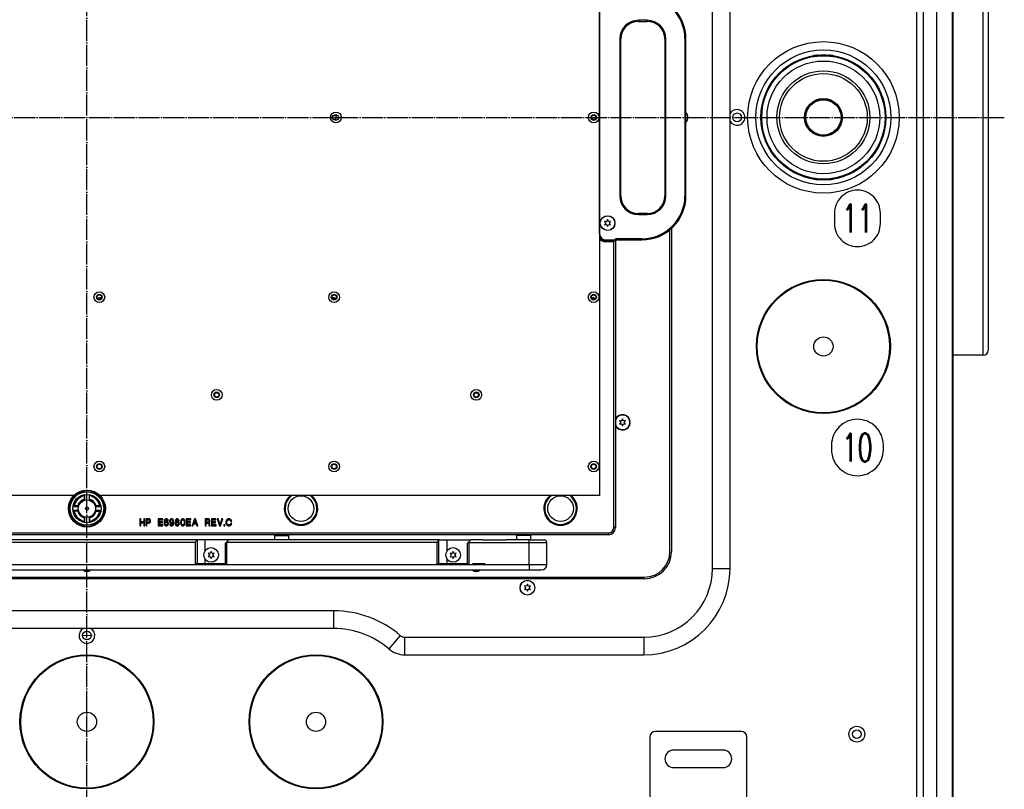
# Model space of a CAD drawing. Extents: x -1763 to 4575, y -3429 to 1051.
# Tile 167 of 174: x 2562 to 3121, y -521 to -85. Entities that reach past the tile are written whole.
import ezdxf

# ---------------------------------------------------------------- set-up
doc = ezdxf.new("R2010")
doc.units = 0
doc.linetypes.add('DOT_CENTER', pattern=[14, 12, -1, 0, -1])
doc.layers.get('0').update_dxf_attribs({"linetype": 'CONTINUOUS'})
doc.layers.add('1', color=7, linetype='CONTINUOUS')
doc.layers.add('VOLL3', color=7, linetype='CONTINUOUS')
doc.styles.add('CONVERTER_1', font='txt.shx', dxfattribs={"width": 0.63})

# ---------------------------------------------------------------- blocks, each defined once
blk = doc.blocks.new('TEXT__834', base_point=(2132.32, 280))
at = {"layer": '1', "color": 1}
for points in [[(3037.32, -213.32), (3037.32, -213.32, 0.414214), (3050.36, -200.28), (3050.36, -194.36, 0.414214), (3037.32, -181.32), (3037.32, -181.32, 0.414214), (3024.28, -194.36), (3024.28, -200.28, 0.414214)], [(3037.32, -343.32), (3037.32, -343.32, 0.414214), (3052.04, -328.6), (3052.04, -326.04, 0.414214), (3037.32, -311.32), (3037.32, -311.32, 0.414214), (3022.6, -326.04), (3022.6, -328.6, 0.414214)]]:
    blk.add_lwpolyline(points, format="xyb", close=True, dxfattribs=at)
at = {"layer": '1', "color": 1, "char_height": 16, "attachment_point": 5, "style": 'CONVERTER_1'}
for s, insert in [('11', (3037.32, -197.32)), ('10', (3037.32, -327.32))]:
    blk.add_mtext(s, dxfattribs=dict(at, insert=insert))
blk = doc.blocks.new('TH_B__835', base_point=(2983.11, 1752.2))
at = {"color": 7, "linetype": 'CONTINUOUS'}
for p, q in [((3070.88, 266.61), (3070.88, -546.61)), ((3074.74, -546.66), (3074.74, 266.66)), ((3082.15, 266.65), (3082.15, -546.65)), ((3091.15, 266.65), (3091.15, -546.65)), ((3091.45, 251.95), (3091.45, -531.95)), ((2955, -396), (2955, 116)), ((2965, -396), (2965, 116)), ((2890.83, 74.63), (2890.83, -354.63)), ((2891, -206), (2891, -74)), ((2918, -84.9), (2913, -84.9)), ((2913, -84.9), (2913, -85.5)), ((2913, -85.5), (2918, -85.5)), ((2918, -85.5), (2918, -84.9)), ((2903, -95.5), (2902.4, -95.5)), ((2902.4, -95.5), (2902.4, -184.5)), ((2903, -184.5), (2903, -95.5)), ((2928, -95.5), (2928, -184.5)), ((2928.6, -95.5), (2928, -95.5)), ((2928.6, -184.5), (2928.6, -95.5)), ((2939.4, -95.5), (2939.4, -184.5)), ((2939.4, -95.5), (2940, -95.5)), ((2940, -184.5), (2940, -95.5)), ((3012, -105.08), (3012, -105.21)), ((3012, -105.21), (3012, -105.21)), ((3015, -105.13), (3015, -104.69)), ((3021, -104.69), (3021, -105.13)), ((3024, -105.21), (3024, -105.08)), ((2983.21, -134), (2983.08, -134)), ((2983.21, -134), (2983.21, -134)), ((3052.92, -134), (3052.79, -134)), ((3052.79, -134), (3052.79, -134)), ((2982.69, -137), (2982.79, -137)), ((2982.79, -137), (2983.13, -137)), ((3052.87, -137), (3053.31, -137)), ((2983.13, -143), (2982.69, -143)), ((3053.31, -143), (3052.87, -143)), ((2983.08, -146), (2983.21, -146)), ((3052.79, -146), (3052.92, -146)), ((3012, -174.79), (3012, -174.79)), ((3012, -174.79), (3012, -174.92)), ((3015, -175.31), (3015, -174.87)), ((3021, -174.87), (3021, -175.31)), ((3024, -174.92), (3024, -174.79)), ((2902.4, -184.5), (2903, -184.5)), ((2928.6, -184.5), (2928, -184.5)), ((2939.4, -184.5), (2940, -184.5)), ((2918, -194.5), (2913, -194.5)), ((2913, -195.1), (2913, -194.5)), ((2913, -195.1), (2918, -195.1)), ((2918, -194.5), (2918, -195.1)), ((2893.77, -199), (2894.5, -200)), ((2895, -199.13), (2893.77, -199)), ((2894.5, -200), (2893.77, -201)), ((2893.77, -201), (2895, -200.87)), ((2895.5, -198), (2895, -199.13)), ((2895, -200.87), (2895.5, -202)), ((2896, -199.13), (2895.5, -198)), ((2895.5, -202), (2896, -200.87)), ((2897.23, -199), (2896, -199.13)), ((2896, -200.87), (2897.23, -201)), ((2896.5, -200), (2897.23, -199)), ((2897.23, -201), (2896.5, -200)), ((2930.9, -386.4), (2930.9, -203.79)), ((2931.8, -203.01), (2931.8, -386.4)), ((2894.5, -209.5), (2915, -209.5)), ((2900, -210), (2894.5, -210)), ((2894.5, -210), (2894.5, -210.5)), ((2894.5, -210.5), (2899, -210.5)), ((2899.5, -210), (2899, -210.5)), ((2899, -218.7), (2899, -210.5)), ((2915, -208.9), (2900, -208.9)), ((2900, -209.5), (2900, -208.9)), ((2900, -209.5), (2900, -210)), ((2900, -210), (2900, -372.8)), ((2915, -208.9), (2915, -209.5)), ((2899, -372.8), (2899, -218.7)), ((2608.13, -242.28), (2608.25, -242.28)), ((2608.13, -242.48), (2608.18, -242.48)), ((2739.07, -242.28), (2739.19, -242.28)), ((2739.14, -242.48), (2739.19, -242.48)), ((2886.39, -242.28), (2886.51, -242.28)), ((2886.46, -242.48), (2886.51, -242.48)), ((2902.27, -312.05), (2903, -313.05)), ((2903.5, -312.18), (2902.27, -312.05)), ((2904, -311.05), (2903.5, -312.18)), ((2904.5, -312.18), (2904, -311.05)), ((2905.73, -312.05), (2904.5, -312.18)), ((2905, -313.05), (2905.73, -312.05)), ((2903, -313.05), (2902.27, -314.05)), ((2902.27, -314.05), (2903.5, -313.92)), ((2903.5, -313.92), (2904, -315.05)), ((2904, -315.05), (2904.5, -313.92)), ((2904.5, -313.92), (2905.73, -314.05)), ((2905.73, -314.05), (2905, -313.05)), ((2592.92, -354.63), (2309.17, -354.63)), ((2598.5, -354.74), (2598.5, -354.09)), ((2598.5, -354.74), (2598.5, -356.71)), ((2598.5, -356.71), (2598.5, -357.18)), ((2598.5, -357.2), (2598.5, -357.18)), ((2598.8, -356.73), (2598.8, -354.04)), ((2601.2, -354.04), (2601.2, -356.73)), ((2601.5, -357.2), (2601.5, -354.09)), ((2890.83, -354.63), (2607.08, -354.63)), ((2592.07, -360.77), (2594.75, -360.77)), ((2594.75, -363.17), (2592.07, -363.17)), ((2595.23, -360.47), (2592.12, -360.47)), ((2607.88, -360.47), (2604.77, -360.47)), ((2605.25, -360.77), (2607.93, -360.77)), ((2607.93, -363.17), (2605.25, -363.17)), ((2595.23, -363.47), (2592.12, -363.47)), ((2598.5, -366.74), (2598.5, -369.85)), ((2598.8, -369.91), (2598.8, -367.22)), ((2601.2, -367.22), (2601.2, -369.91)), ((2601.5, -366.74), (2601.5, -369.85)), ((2604.77, -363.47), (2607.88, -363.47)), ((2630, -367.8), (2630, -371.8)), ((2630.5, -367.8), (2630, -367.8)), ((2630.5, -369.5), (2630.5, -367.8)), ((2632.83, -367.8), (2632.34, -367.8)), ((2632.34, -367.8), (2632.34, -369.5)), ((2632.83, -371.8), (2632.83, -367.8)), ((2633.55, -367.8), (2633.55, -371.8)), ((2635.13, -367.8), (2633.55, -367.8)), ((2634.05, -368.3), (2634.99, -368.3)), ((2634.05, -369.7), (2634.05, -368.3)), ((2634.99, -368.3), (2635.26, -368.35)), ((2635.49, -367.85), (2635.13, -367.8)), ((2635.26, -368.35), (2635.49, -368.45)), ((2635.76, -368), (2635.49, -367.85)), ((2635.49, -368.45), (2635.62, -368.6)), ((2635.62, -368.6), (2635.71, -368.85)), ((2635.94, -368.2), (2635.76, -368)), ((2636.12, -368.5), (2635.94, -368.2)), ((2636.16, -368.85), (2636.12, -368.5)), ((2640.48, -367.8), (2640.48, -371.8)), ((2643.05, -367.8), (2640.48, -367.8)), ((2640.98, -368.3), (2643.05, -368.3)), ((2640.98, -369.5), (2640.98, -368.3)), ((2643.05, -368.3), (2643.05, -367.8)), ((2643.99, -368.6), (2643.9, -368.85)), ((2644.08, -368.4), (2643.99, -368.6)), ((2644.22, -368.2), (2644.08, -368.4)), ((2644.35, -368.05), (2644.22, -368.2)), ((2644.49, -367.95), (2644.35, -368.05)), ((2644.35, -368.95), (2644.44, -368.7)), ((2644.44, -368.7), (2644.53, -368.55)), ((2644.71, -367.85), (2644.49, -367.95)), ((2644.53, -368.55), (2644.71, -368.4)), ((2644.89, -367.8), (2644.71, -367.85)), ((2644.71, -368.4), (2644.89, -368.3)), ((2645.21, -367.8), (2644.89, -367.8)), ((2644.89, -368.3), (2645.21, -368.3)), ((2645.39, -367.85), (2645.21, -367.8)), ((2645.21, -368.3), (2645.39, -368.4)), ((2645.61, -367.95), (2645.39, -367.85)), ((2645.39, -368.4), (2645.57, -368.55)), ((2645.57, -368.55), (2645.66, -368.7)), ((2645.75, -368.05), (2645.61, -367.95)), ((2645.66, -368.7), (2645.7, -368.95)), ((2645.88, -368.2), (2645.75, -368.05)), ((2646.02, -368.4), (2645.88, -368.2)), ((2646.11, -368.6), (2646.02, -368.4)), ((2646.15, -368.85), (2646.11, -368.6)), ((2647.01, -368.6), (2646.92, -368.9)), ((2647.1, -368.4), (2647.01, -368.6)), ((2647.23, -368.2), (2647.1, -368.4)), ((2647.37, -368.05), (2647.23, -368.2)), ((2647.5, -367.95), (2647.37, -368.05)), ((2647.37, -368.95), (2647.46, -368.7)), ((2647.46, -368.7), (2647.55, -368.55)), ((2647.73, -367.85), (2647.5, -367.95)), ((2647.55, -368.55), (2647.73, -368.4)), ((2647.95, -367.8), (2647.73, -367.85)), ((2647.73, -368.4), (2647.95, -368.3)), ((2648.18, -367.8), (2647.95, -367.8)), ((2647.95, -368.3), (2648.18, -368.3)), ((2648.4, -367.85), (2648.18, -367.8)), ((2648.18, -368.3), (2648.4, -368.4)), ((2648.63, -367.95), (2648.4, -367.85)), ((2648.4, -368.4), (2648.58, -368.55)), ((2648.58, -368.55), (2648.67, -368.7)), ((2648.76, -368.05), (2648.63, -367.95)), ((2648.67, -368.7), (2648.76, -368.95)), ((2648.9, -368.2), (2648.76, -368.05)), ((2649.03, -368.4), (2648.9, -368.2)), ((2649.12, -368.6), (2649.03, -368.4)), ((2649.21, -368.85), (2649.12, -368.6)), ((2650.25, -368.5), (2650.2, -368.75)), ((2650.2, -368.75), (2650.2, -368.95)), ((2650.43, -368.2), (2650.25, -368.5)), ((2650.61, -368), (2650.43, -368.2)), ((2650.88, -367.85), (2650.61, -368)), ((2650.7, -368.75), (2650.74, -368.6)), ((2650.7, -368.95), (2650.7, -368.75)), ((2650.74, -368.6), (2650.83, -368.45)), ((2650.83, -368.45), (2650.97, -368.35)), ((2651.1, -367.8), (2650.88, -367.85)), ((2650.97, -368.35), (2651.15, -368.3)), ((2651.37, -367.8), (2651.1, -367.8)), ((2651.15, -368.3), (2651.33, -368.3)), ((2651.33, -368.3), (2651.51, -368.35)), ((2651.6, -367.85), (2651.37, -367.8)), ((2651.51, -368.35), (2651.64, -368.45)), ((2651.87, -368), (2651.6, -367.85)), ((2651.64, -368.45), (2651.73, -368.6)), ((2651.73, -368.6), (2651.78, -368.75)), ((2651.78, -368.75), (2651.78, -368.95)), ((2652.05, -368.2), (2651.87, -368)), ((2652.23, -368.5), (2652.05, -368.2)), ((2652.27, -368.75), (2652.23, -368.5)), ((2652.27, -368.95), (2652.27, -368.75)), ((2653.35, -368.6), (2653.26, -368.85)), ((2653.44, -368.4), (2653.35, -368.6)), ((2653.58, -368.2), (2653.44, -368.4)), ((2653.71, -368.05), (2653.58, -368.2)), ((2653.85, -367.95), (2653.71, -368.05)), ((2653.71, -368.95), (2653.8, -368.7)), ((2653.8, -368.7), (2653.89, -368.55)), ((2654.07, -367.85), (2653.85, -367.95)), ((2653.89, -368.55), (2654.07, -368.4)), ((2654.25, -367.8), (2654.07, -367.85)), ((2654.07, -368.4), (2654.25, -368.3)), ((2654.57, -367.8), (2654.25, -367.8)), ((2654.25, -368.3), (2654.57, -368.3)), ((2654.75, -367.85), (2654.57, -367.8)), ((2654.57, -368.3), (2654.75, -368.4)), ((2654.97, -367.95), (2654.75, -367.85)), ((2654.75, -368.4), (2654.93, -368.55)), ((2654.93, -368.55), (2655.02, -368.7)), ((2655.11, -368.05), (2654.97, -367.95)), ((2655.02, -368.7), (2655.11, -368.95)), ((2655.24, -368.2), (2655.11, -368.05)), ((2655.38, -368.4), (2655.24, -368.2)), ((2655.47, -368.6), (2655.38, -368.4)), ((2655.56, -368.85), (2655.47, -368.6)), ((2656.37, -367.8), (2656.37, -371.8)), ((2658.93, -367.8), (2656.37, -367.8)), ((2656.86, -368.3), (2658.93, -368.3)), ((2656.86, -369.5), (2656.86, -368.3)), ((2658.93, -368.3), (2658.93, -367.8)), ((2661, -367.8), (2659.7, -371.8)), ((2660.73, -370.1), (2661.27, -368.5)), ((2661.54, -367.8), (2661, -367.8)), ((2661.27, -368.5), (2661.86, -370.1)), ((2662.85, -371.8), (2661.54, -367.8)), ((2667.17, -367.8), (2667.17, -371.8)), ((2668.74, -367.8), (2667.17, -367.8)), ((2667.66, -368.3), (2668.61, -368.3)), ((2667.66, -369.7), (2667.66, -368.3)), ((2668.61, -368.3), (2668.88, -368.35)), ((2669.1, -367.85), (2668.74, -367.8)), ((2668.88, -368.35), (2669.1, -368.45)), ((2669.37, -368), (2669.1, -367.85)), ((2669.1, -368.45), (2669.24, -368.6)), ((2669.24, -368.6), (2669.33, -368.85)), ((2669.55, -368.2), (2669.37, -368)), ((2669.73, -368.5), (2669.55, -368.2)), ((2669.78, -368.85), (2669.73, -368.5)), ((2670.68, -367.8), (2670.68, -371.8)), ((2673.24, -367.8), (2670.68, -367.8)), ((2671.17, -369.5), (2671.17, -368.3)), ((2671.17, -368.3), (2673.24, -368.3)), ((2673.24, -368.3), (2673.24, -367.8)), ((2674.01, -367.8), (2675.27, -371.8)), ((2674.5, -367.8), (2674.01, -367.8)), ((2675.54, -371.05), (2674.5, -367.8)), ((2676.57, -367.8), (2675.54, -371.05)), ((2675.81, -371.8), (2677.07, -367.8)), ((2677.07, -367.8), (2676.57, -367.8)), ((2679.23, -368.58), (2679.05, -368.88)), ((2679.41, -368.33), (2679.23, -368.58)), ((2679.68, -368.08), (2679.41, -368.33)), ((2679.5, -369.03), (2679.63, -368.78)), ((2679.63, -368.78), (2679.77, -368.63)), ((2679.86, -367.98), (2679.68, -368.08)), ((2679.77, -368.63), (2679.9, -368.53)), ((2680.17, -367.88), (2679.86, -367.98)), ((2679.9, -368.53), (2680.17, -368.43)), ((2680.44, -367.83), (2680.17, -367.88)), ((2680.17, -368.43), (2680.44, -368.38)), ((2680.71, -367.83), (2680.44, -367.83)), ((2680.44, -368.38), (2680.71, -368.38)), ((2680.98, -367.88), (2680.71, -367.83)), ((2680.71, -368.38), (2680.98, -368.43)), ((2681.3, -367.98), (2680.98, -367.88)), ((2680.98, -368.43), (2681.25, -368.53)), ((2681.25, -368.53), (2681.43, -368.68)), ((2681.57, -368.13), (2681.3, -367.98)), ((2681.43, -368.68), (2681.57, -368.88)), ((2681.79, -368.33), (2681.57, -368.13)), ((2682.02, -368.73), (2681.79, -368.33)), ((2682.15, -369.13), (2682.02, -368.73)), ((2630, -371.8), (2630.5, -371.8)), ((2632.34, -369.5), (2630.5, -369.5)), ((2630.5, -370), (2632.34, -370)), ((2630.5, -371.8), (2630.5, -370)), ((2632.34, -370), (2632.34, -371.8)), ((2632.34, -371.8), (2632.83, -371.8)), ((2633.55, -371.8), (2634.05, -371.8)), ((2634.99, -369.7), (2634.05, -369.7)), ((2634.05, -370.2), (2635.13, -370.2)), ((2634.05, -371.8), (2634.05, -370.2)), ((2635.26, -369.65), (2634.99, -369.7)), ((2635.13, -370.2), (2635.49, -370.15)), ((2635.49, -369.55), (2635.26, -369.65)), ((2635.62, -369.4), (2635.49, -369.55)), ((2635.49, -370.15), (2635.76, -370)), ((2635.71, -369.15), (2635.62, -369.4)), ((2635.71, -368.85), (2635.71, -369.15)), ((2635.76, -370), (2635.94, -369.8)), ((2635.94, -369.8), (2636.12, -369.5)), ((2636.12, -369.5), (2636.16, -369.15)), ((2636.16, -369.15), (2636.16, -368.85)), ((2640.48, -371.8), (2643.09, -371.8)), ((2642.87, -369.5), (2640.98, -369.5)), ((2640.98, -370), (2642.87, -370)), ((2640.98, -371.3), (2640.98, -370)), ((2643.09, -371.3), (2640.98, -371.3)), ((2642.87, -370), (2642.87, -369.5)), ((2643.09, -371.8), (2643.09, -371.3)), ((2643.86, -369.15), (2643.81, -369.6)), ((2643.81, -369.6), (2643.81, -370)), ((2643.81, -370), (2643.86, -370.45)), ((2643.9, -368.85), (2643.86, -369.15)), ((2643.86, -370.45), (2643.9, -370.75)), ((2643.9, -370.75), (2643.99, -371)), ((2643.99, -371), (2644.08, -371.2)), ((2644.08, -371.2), (2644.22, -371.4)), ((2644.22, -371.4), (2644.35, -371.55)), ((2644.26, -369.65), (2644.35, -368.95)), ((2644.49, -369.4), (2644.26, -369.65)), ((2644.35, -370.35), (2644.44, -370.1)), ((2644.35, -370.65), (2644.35, -370.35)), ((2644.44, -370.9), (2644.35, -370.65)), ((2644.35, -371.55), (2644.49, -371.65)), ((2644.44, -370.1), (2644.53, -369.95)), ((2644.53, -371.05), (2644.44, -370.9)), ((2644.71, -369.25), (2644.49, -369.4)), ((2644.49, -371.65), (2644.71, -371.75)), ((2644.53, -369.95), (2644.71, -369.8)), ((2644.71, -371.2), (2644.53, -371.05)), ((2644.94, -369.2), (2644.71, -369.25)), ((2644.71, -369.8), (2644.94, -369.7)), ((2644.94, -371.3), (2644.71, -371.2)), ((2644.71, -371.75), (2644.94, -371.8)), ((2645.16, -369.2), (2644.94, -369.2)), ((2644.94, -369.7), (2645.16, -369.7)), ((2645.16, -371.3), (2644.94, -371.3)), ((2644.94, -371.8), (2645.16, -371.8)), ((2645.39, -369.25), (2645.16, -369.2)), ((2645.16, -369.7), (2645.39, -369.8)), ((2645.39, -371.2), (2645.16, -371.3)), ((2645.16, -371.8), (2645.39, -371.75)), ((2645.61, -369.35), (2645.39, -369.25)), ((2645.39, -369.8), (2645.57, -369.95)), ((2645.57, -371.05), (2645.39, -371.2)), ((2645.39, -371.75), (2645.61, -371.65)), ((2645.57, -369.95), (2645.66, -370.1)), ((2645.66, -370.9), (2645.57, -371.05)), ((2645.75, -369.45), (2645.61, -369.35)), ((2645.61, -371.65), (2645.75, -371.55)), ((2645.66, -370.1), (2645.75, -370.35)), ((2645.75, -370.65), (2645.66, -370.9)), ((2645.7, -368.95), (2646.15, -368.95)), ((2645.88, -369.6), (2645.75, -369.45)), ((2645.75, -370.35), (2645.75, -370.65)), ((2645.75, -371.55), (2645.88, -371.4)), ((2646.02, -369.8), (2645.88, -369.6)), ((2645.88, -371.4), (2646.02, -371.2)), ((2646.11, -370), (2646.02, -369.8)), ((2646.02, -371.2), (2646.11, -371)), ((2646.2, -370.3), (2646.11, -370)), ((2646.11, -371), (2646.2, -370.7)), ((2646.15, -368.95), (2646.15, -368.85)), ((2646.2, -370.7), (2646.2, -370.3)), ((2646.92, -368.9), (2646.92, -369.3)), ((2646.92, -369.3), (2647.01, -369.6)), ((2646.96, -370.65), (2646.96, -370.75)), ((2647.41, -370.65), (2646.96, -370.65)), ((2646.96, -370.75), (2647.01, -371)), ((2647.01, -369.6), (2647.1, -369.8)), ((2647.01, -371), (2647.1, -371.2)), ((2647.1, -369.8), (2647.23, -370)), ((2647.1, -371.2), (2647.23, -371.4)), ((2647.23, -370), (2647.37, -370.15)), ((2647.23, -371.4), (2647.37, -371.55)), ((2647.37, -369.25), (2647.37, -368.95)), ((2647.46, -369.5), (2647.37, -369.25)), ((2647.37, -370.15), (2647.5, -370.25)), ((2647.37, -371.55), (2647.5, -371.65)), ((2647.46, -370.9), (2647.41, -370.65)), ((2647.55, -369.65), (2647.46, -369.5)), ((2647.55, -371.05), (2647.46, -370.9)), ((2647.5, -370.25), (2647.73, -370.35)), ((2647.5, -371.65), (2647.73, -371.75)), ((2647.73, -369.8), (2647.55, -369.65)), ((2647.73, -371.2), (2647.55, -371.05)), ((2647.95, -369.9), (2647.73, -369.8)), ((2647.73, -370.35), (2647.95, -370.4)), ((2647.91, -371.3), (2647.73, -371.2)), ((2647.73, -371.75), (2647.91, -371.8)), ((2648.22, -371.3), (2647.91, -371.3)), ((2647.91, -371.8), (2648.22, -371.8)), ((2648.18, -369.9), (2647.95, -369.9)), ((2647.95, -370.4), (2648.18, -370.4)), ((2648.4, -369.8), (2648.18, -369.9)), ((2648.18, -370.4), (2648.4, -370.35)), ((2648.4, -371.2), (2648.22, -371.3)), ((2648.22, -371.8), (2648.4, -371.75)), ((2648.58, -369.65), (2648.4, -369.8)), ((2648.4, -370.35), (2648.63, -370.2)), ((2648.58, -371.05), (2648.4, -371.2)), ((2648.4, -371.75), (2648.63, -371.65)), ((2648.67, -369.5), (2648.58, -369.65)), ((2648.67, -370.9), (2648.58, -371.05)), ((2648.63, -370.2), (2648.85, -369.95)), ((2648.63, -371.65), (2648.76, -371.55)), ((2648.76, -369.25), (2648.67, -369.5)), ((2648.76, -370.65), (2648.67, -370.9)), ((2648.76, -368.95), (2648.76, -369.25)), ((2648.85, -369.95), (2648.76, -370.65)), ((2648.76, -371.55), (2648.9, -371.4)), ((2648.9, -371.4), (2649.03, -371.2)), ((2649.03, -371.2), (2649.12, -371)), ((2649.12, -371), (2649.21, -370.75)), ((2649.26, -369.15), (2649.21, -368.85)), ((2649.21, -370.75), (2649.26, -370.45)), ((2649.3, -369.6), (2649.26, -369.15)), ((2649.26, -370.45), (2649.3, -370)), ((2649.3, -370), (2649.3, -369.6)), ((2650.11, -370.1), (2650.02, -370.45)), ((2650.02, -370.45), (2650.02, -370.7)), ((2650.02, -370.7), (2650.11, -371.05)), ((2650.29, -369.8), (2650.11, -370.1)), ((2650.11, -371.05), (2650.25, -371.3)), ((2650.2, -368.95), (2650.25, -369.2)), ((2650.25, -369.2), (2650.43, -369.5)), ((2650.25, -371.3), (2650.47, -371.55)), ((2650.52, -369.6), (2650.29, -369.8)), ((2650.43, -369.5), (2650.52, -369.6)), ((2650.47, -371.55), (2650.74, -371.7)), ((2650.56, -370.45), (2650.61, -370.25)), ((2650.56, -370.65), (2650.56, -370.45)), ((2650.61, -370.85), (2650.56, -370.65)), ((2650.61, -370.25), (2650.74, -370.05)), ((2650.74, -371.05), (2650.61, -370.85)), ((2650.74, -369.1), (2650.7, -368.95)), ((2650.83, -369.25), (2650.74, -369.1)), ((2650.74, -370.05), (2650.92, -369.9)), ((2650.92, -371.2), (2650.74, -371.05)), ((2650.74, -371.7), (2651.1, -371.8)), ((2650.97, -369.35), (2650.83, -369.25)), ((2650.92, -369.9), (2651.15, -369.85)), ((2651.15, -371.25), (2650.92, -371.2)), ((2651.15, -369.4), (2650.97, -369.35)), ((2651.1, -371.8), (2651.37, -371.8)), ((2651.33, -369.4), (2651.15, -369.4)), ((2651.15, -369.85), (2651.33, -369.85)), ((2651.33, -371.25), (2651.15, -371.25)), ((2651.51, -369.35), (2651.33, -369.4)), ((2651.33, -369.85), (2651.55, -369.9)), ((2651.55, -371.2), (2651.33, -371.25)), ((2651.37, -371.8), (2651.73, -371.7)), ((2651.64, -369.25), (2651.51, -369.35)), ((2651.55, -369.9), (2651.73, -370.05)), ((2651.73, -371.05), (2651.55, -371.2)), ((2651.73, -369.1), (2651.64, -369.25)), ((2651.78, -368.95), (2651.73, -369.1)), ((2651.73, -370.05), (2651.87, -370.25)), ((2651.87, -370.85), (2651.73, -371.05)), ((2651.73, -371.7), (2652, -371.55)), ((2651.87, -370.25), (2651.91, -370.45)), ((2651.91, -370.65), (2651.87, -370.85)), ((2651.91, -370.45), (2651.91, -370.65)), ((2651.96, -369.6), (2652.05, -369.5)), ((2652.18, -369.8), (2651.96, -369.6)), ((2652, -371.55), (2652.23, -371.3)), ((2652.05, -369.5), (2652.23, -369.2)), ((2652.36, -370.1), (2652.18, -369.8)), ((2652.23, -369.2), (2652.27, -368.95)), ((2652.23, -371.3), (2652.36, -371.05)), ((2652.45, -370.45), (2652.36, -370.1)), ((2652.36, -371.05), (2652.45, -370.7)), ((2652.45, -370.7), (2652.45, -370.45)), ((2653.22, -369.15), (2653.17, -369.6)), ((2653.17, -369.6), (2653.17, -370)), ((2653.17, -370), (2653.22, -370.45)), ((2653.26, -368.85), (2653.22, -369.15)), ((2653.22, -370.45), (2653.26, -370.75)), ((2653.26, -370.75), (2653.35, -371)), ((2653.35, -371), (2653.44, -371.2)), ((2653.44, -371.2), (2653.58, -371.4)), ((2653.58, -371.4), (2653.71, -371.55)), ((2653.67, -369.5), (2653.71, -368.95)), ((2653.67, -370.1), (2653.67, -369.5)), ((2653.71, -370.65), (2653.67, -370.1)), ((2653.8, -370.9), (2653.71, -370.65)), ((2653.71, -371.55), (2653.85, -371.65)), ((2653.89, -371.05), (2653.8, -370.9)), ((2653.85, -371.65), (2654.07, -371.75)), ((2654.07, -371.2), (2653.89, -371.05)), ((2654.25, -371.3), (2654.07, -371.2)), ((2654.07, -371.75), (2654.25, -371.8)), ((2654.57, -371.3), (2654.25, -371.3)), ((2654.25, -371.8), (2654.57, -371.8)), ((2654.75, -371.2), (2654.57, -371.3)), ((2654.57, -371.8), (2654.75, -371.75)), ((2654.93, -371.05), (2654.75, -371.2)), ((2654.75, -371.75), (2654.97, -371.65)), ((2655.02, -370.9), (2654.93, -371.05)), ((2654.97, -371.65), (2655.11, -371.55)), ((2655.11, -370.65), (2655.02, -370.9)), ((2655.11, -368.95), (2655.15, -369.5)), ((2655.15, -370.1), (2655.11, -370.65)), ((2655.11, -371.55), (2655.24, -371.4)), ((2655.15, -369.5), (2655.15, -370.1)), ((2655.24, -371.4), (2655.38, -371.2)), ((2655.38, -371.2), (2655.47, -371)), ((2655.47, -371), (2655.56, -370.75)), ((2655.6, -369.15), (2655.56, -368.85)), ((2655.56, -370.75), (2655.6, -370.45)), ((2655.65, -369.6), (2655.6, -369.15)), ((2655.6, -370.45), (2655.65, -370)), ((2655.65, -370), (2655.65, -369.6)), ((2656.37, -371.8), (2658.98, -371.8)), ((2658.75, -369.5), (2656.86, -369.5)), ((2656.86, -370), (2658.75, -370)), ((2656.86, -371.3), (2656.86, -370)), ((2658.98, -371.3), (2656.86, -371.3)), ((2658.75, -370), (2658.75, -369.5)), ((2658.98, -371.8), (2658.98, -371.3)), ((2659.7, -371.8), (2660.19, -371.8)), ((2660.19, -371.8), (2660.6, -370.6)), ((2660.6, -370.6), (2661.95, -370.6)), ((2661.86, -370.1), (2660.73, -370.1)), ((2661.95, -370.6), (2662.35, -371.8)), ((2662.35, -371.8), (2662.85, -371.8)), ((2667.17, -371.8), (2667.66, -371.8)), ((2668.61, -369.7), (2667.66, -369.7)), ((2667.66, -371.8), (2667.66, -370.2)), ((2667.66, -370.2), (2668.52, -370.2)), ((2668.52, -370.2), (2668.79, -370.25)), ((2668.88, -369.65), (2668.61, -369.7)), ((2668.79, -370.25), (2669.01, -370.35)), ((2669.1, -369.55), (2668.88, -369.65)), ((2669.01, -370.35), (2669.15, -370.5)), ((2669.24, -369.4), (2669.1, -369.55)), ((2669.15, -370.5), (2669.24, -370.75)), ((2669.33, -369.15), (2669.24, -369.4)), ((2669.24, -370.75), (2669.24, -371.05)), ((2669.24, -371.05), (2669.28, -371.45)), ((2669.28, -371.45), (2669.37, -371.8)), ((2669.33, -368.85), (2669.33, -369.15)), ((2669.33, -369.95), (2669.55, -369.8)), ((2669.55, -370.1), (2669.33, -369.95)), ((2669.37, -371.8), (2669.96, -371.8)), ((2669.55, -369.8), (2669.73, -369.5)), ((2669.73, -370.4), (2669.55, -370.1)), ((2669.73, -369.5), (2669.78, -369.15)), ((2669.78, -370.75), (2669.73, -370.4)), ((2669.78, -369.15), (2669.78, -368.85)), ((2669.78, -371.05), (2669.78, -370.75)), ((2669.82, -371.4), (2669.78, -371.05)), ((2669.96, -371.8), (2669.82, -371.4)), ((2670.68, -371.8), (2673.29, -371.8)), ((2673.06, -369.5), (2671.17, -369.5)), ((2671.17, -371.3), (2671.17, -370)), ((2671.17, -370), (2673.06, -370)), ((2673.29, -371.3), (2671.17, -371.3)), ((2673.06, -370), (2673.06, -369.5)), ((2673.29, -371.8), (2673.29, -371.3)), ((2675.27, -371.8), (2675.81, -371.8)), ((2677.79, -371.2), (2677.79, -371.8)), ((2678.33, -371.2), (2677.79, -371.2)), ((2677.79, -371.8), (2678.33, -371.8)), ((2678.33, -371.8), (2678.33, -371.2)), ((2678.91, -369.33), (2678.87, -369.68)), ((2678.87, -369.68), (2678.87, -369.98)), ((2678.87, -369.98), (2678.91, -370.33)), ((2679.05, -368.88), (2678.91, -369.33)), ((2678.91, -370.33), (2679.05, -370.78)), ((2679.05, -370.78), (2679.23, -371.08)), ((2679.23, -371.08), (2679.41, -371.33)), ((2679.36, -369.68), (2679.41, -369.33)), ((2679.36, -369.98), (2679.36, -369.68)), ((2679.41, -370.33), (2679.36, -369.98)), ((2679.41, -369.33), (2679.5, -369.03)), ((2679.5, -370.63), (2679.41, -370.33)), ((2679.41, -371.33), (2679.68, -371.58)), ((2679.63, -370.88), (2679.5, -370.63)), ((2679.77, -371.03), (2679.63, -370.88)), ((2679.68, -371.58), (2679.86, -371.68)), ((2679.9, -371.13), (2679.77, -371.03)), ((2679.86, -371.68), (2680.17, -371.78)), ((2680.17, -371.23), (2679.9, -371.13)), ((2680.44, -371.28), (2680.17, -371.23)), ((2680.17, -371.78), (2680.44, -371.83)), ((2680.71, -371.28), (2680.44, -371.28)), ((2680.44, -371.83), (2680.71, -371.83)), ((2680.98, -371.23), (2680.71, -371.28)), ((2680.71, -371.83), (2680.98, -371.78)), ((2681.25, -371.13), (2680.98, -371.23)), ((2680.98, -371.78), (2681.3, -371.68)), ((2681.39, -371.03), (2681.25, -371.13)), ((2681.3, -371.68), (2681.48, -371.58)), ((2681.52, -370.88), (2681.39, -371.03)), ((2681.48, -371.58), (2681.75, -371.33)), ((2681.66, -370.63), (2681.52, -370.88)), ((2681.57, -368.88), (2681.7, -369.23)), ((2681.75, -370.23), (2681.66, -370.63)), ((2681.7, -369.23), (2682.15, -369.13)), ((2682.24, -370.23), (2681.75, -370.23)), ((2681.75, -371.33), (2681.97, -371.03)), ((2681.97, -371.03), (2682.11, -370.73)), ((2682.11, -370.73), (2682.24, -370.23)), ((2900, -372.8), (2899, -372.8)), ((2304, -375.8), (2896, -375.8)), ((2896, -376.8), (2304, -376.8)), ((2603, -379.8), (2557, -379.8)), ((2603, -379.8), (2577, -379.8)), ((2662.49, -379.8), (2603, -379.8)), ((2623, -379.8), (2611.72, -379.8)), ((2694.49, -379.8), (2662.49, -379.8)), ((2662.49, -379.8), (2662.49, -393.3)), ((2666.99, -379.8), (2666.99, -386.07)), ((2680.49, -379.8), (2679.43, -380.86)), ((2777.98, -379.8), (2694.49, -379.8)), ((2706.69, -377), (2706.49, -377.2)), ((2706.49, -377.2), (2714.49, -377.2)), ((2706.49, -377.2), (2706.49, -379.8)), ((2706.69, -377), (2714.29, -377)), ((2707.99, -376.8), (2707.99, -377)), ((2712.99, -376.8), (2712.99, -377)), ((2714.29, -377), (2714.49, -377.2)), ((2714.49, -377.2), (2714.49, -379.8)), ((2797.98, -379.8), (2777.98, -379.8)), ((2799.81, -379.8), (2797.98, -379.8)), ((2799.81, -393.3), (2799.81, -379.8)), ((2799.81, -379.8), (2817.81, -379.8)), ((2804.31, -379.8), (2804.31, -386.07)), ((2817.81, -379.8), (2816.75, -380.86)), ((2818.01, -379.8), (2817.81, -379.8)), ((2819.81, -379.8), (2818.01, -379.8)), ((2823.98, -379.8), (2818.01, -379.8)), ((2823.98, -379.8), (2819.81, -379.8)), ((2824.31, -379.8), (2823.98, -379.8)), ((2824.31, -379.8), (2837.81, -379.8)), ((2843.98, -379.8), (2837.81, -379.8)), ((2851, -379.8), (2840.26, -379.8)), ((2844.01, -377), (2843.81, -377.2)), ((2851.81, -377.2), (2843.81, -377.2)), ((2843.81, -377.2), (2843.81, -379.8)), ((2844.01, -377), (2851.61, -377)), ((2845.31, -376.8), (2845.31, -377)), ((2850.31, -376.8), (2850.31, -377)), ((2851, -379.8), (2859.5, -379.8)), ((2851.61, -377), (2851.81, -377.2)), ((2851.81, -377.2), (2851.81, -379.8)), ((2896, -375.8), (2896, -376.8)), ((2661.49, -381.3), (2458.51, -381.3)), ((2661.49, -381.3), (2661.49, -393.3)), ((2679.43, -380.86), (2678.49, -381.8)), ((2678.49, -381.8), (2678.49, -393.3)), ((2798.81, -381.3), (2679.49, -381.3)), ((2679.49, -393.3), (2679.49, -381.3)), ((2798.81, -393.3), (2798.81, -381.3)), ((2816.75, -380.86), (2815.81, -381.8)), ((2815.81, -381.8), (2815.81, -393.3)), ((2816.81, -381.3), (2861, -381.3)), ((2816.81, -381.3), (2816.81, -393.3)), ((2851, -393.8), (2851, -381.3)), ((2861, -393.8), (2861, -381.3)), ((2666.99, -390.53), (2666.99, -393.3)), ((2668.76, -387.3), (2669.49, -388.3)), ((2669.99, -387.43), (2668.76, -387.3)), ((2669.49, -388.3), (2668.76, -389.3)), ((2668.76, -389.3), (2669.99, -389.17)), ((2670.49, -386.3), (2669.99, -387.43)), ((2669.99, -389.17), (2670.49, -390.3)), ((2670.99, -387.43), (2670.49, -386.3)), ((2670.49, -390.3), (2670.99, -389.17)), ((2672.22, -387.3), (2670.99, -387.43)), ((2670.99, -389.17), (2672.22, -389.3)), ((2671.49, -388.3), (2672.22, -387.3)), ((2672.22, -389.3), (2671.49, -388.3)), ((2804.31, -390.53), (2804.31, -393.3)), ((2806.08, -387.3), (2806.81, -388.3)), ((2807.31, -387.43), (2806.08, -387.3)), ((2806.81, -388.3), (2806.08, -389.3)), ((2806.08, -389.3), (2807.31, -389.17)), ((2807.81, -386.3), (2807.31, -387.43)), ((2807.31, -389.17), (2807.81, -390.3)), ((2808.31, -387.43), (2807.81, -386.3)), ((2807.81, -390.3), (2808.31, -389.17)), ((2809.54, -387.3), (2808.31, -387.43)), ((2808.31, -389.17), (2809.54, -389.3)), ((2808.81, -388.3), (2809.54, -387.3)), ((2809.54, -389.3), (2808.81, -388.3)), ((2261, -393.8), (2861, -393.8)), ((2679.49, -393.3), (2661.49, -393.3)), ((2799.81, -393.3), (2798.81, -393.3)), ((2800.98, -393.3), (2799.81, -393.3)), ((2804.31, -393.3), (2800.98, -393.3)), ((2805.98, -393.3), (2804.31, -393.3)), ((2815.81, -393.3), (2805.98, -393.3)), ((2816.81, -393.3), (2815.81, -393.3)), ((2819.81, -393.3), (2818.81, -393.3)), ((2820.98, -393.3), (2819.81, -393.3)), ((2824.31, -393.3), (2820.98, -393.3)), ((2825.98, -393.3), (2824.31, -393.3)), ((2955, -396), (2965, -396)), ((2264, -396.8), (2858, -396.8)), ((2283.6, -400.9), (2916.4, -400.9)), ((2916.4, -401.8), (2283.6, -401.8)), ((2848.27, -405.9), (2849, -406.9)), ((2849.5, -406.03), (2848.27, -405.9)), ((2849, -406.9), (2848.27, -407.9)), ((2848.27, -407.9), (2849.5, -407.77)), ((2850, -404.9), (2849.5, -406.03)), ((2849.5, -407.77), (2850, -408.9)), ((2850.5, -406.03), (2850, -404.9)), ((2850, -408.9), (2850.5, -407.77)), ((2851.73, -405.9), (2850.5, -406.03)), ((2850.5, -407.77), (2851.73, -407.9)), ((2851, -406.9), (2851.73, -405.9)), ((2851.73, -407.9), (2851, -406.9)), ((2740, -420), (2460, -420)), ((2740, -420), (2740, -430)), ((2740, -430), (2460, -430)), ((2597.5, -433.91), (2600, -434)), ((2600, -434), (2602.5, -433.91)), ((2777.83, -434.03), (2771.3, -441.61)), ((2780.44, -435), (2916, -435)), ((2780.44, -445), (2780.44, -435)), ((2916, -435), (2916, -445)), ((2780.44, -445), (2916, -445)), ((2919.5, -491.5), (2919.5, -560.5)), ((2971.5, -488.5), (2922.5, -488.5)), ((2974.5, -560.5), (2974.5, -491.5)), ((2961, -499), (2933, -499)), ((2933, -509), (2961, -509))]:
    blk.add_line(p, q, dxfattribs=at)
for centre, radius in [((3018, -140), 43), ((3018, -140), 38.3), ((3018, -140), 35.46), ((3018, -140), 35), ((3018, -140), 32), ((3018, -140), 26.39), ((3018, -140), 24.89), ((3018, -140), 10.75), ((3018, -140), 10.25), ((3018, -140), 10), ((2741.29, -140), 3.05), ((2740.29, -140), 1.25), ((2741.29, -140), 1.6), ((2887.61, -140), 3.05), ((2887.61, -140), 1.6), ((2887.61, -140), 1.25), ((2969, -140), 2.5), ((2895.5, -200), 4.2), ((2895.5, -200), 4.15), ((3018, -270), 38), ((3018, -270), 37.57), ((2607.03, -242), 3.05), ((2740.29, -242), 3.05), ((2887.61, -242), 3.05), ((2607.03, -242), 1.6), ((2607.03, -242), 1.25), ((2740.29, -242), 1.6), ((2740.29, -242), 1.25), ((2887.61, -242), 1.6), ((2887.61, -242), 1.25), ((3018, -270), 5.45), ((2673.66, -297.48), 3.05), ((2673.66, -297.48), 1.6), ((2820.98, -297.48), 3.05), ((2820.98, -297.48), 1.6), ((2673.66, -297.48), 1.25), ((2820.98, -297.48), 1.25), ((2607.03, -338.12), 3.05), ((2740.29, -338.12), 3.05), ((2887.61, -338.12), 3.05), ((2607.03, -338.12), 1.6), ((2607.03, -338.12), 1.25), ((2740.29, -338.12), 1.6), ((2740.29, -338.12), 1.25), ((2887.61, -338.12), 1.6), ((2887.61, -338.12), 1.25), ((2600, -361.97), 10.5), ((2600, -361.97), 9.5), ((2600, -361.97), 8.03), ((2600, -361.97), 4.9), ((2721.49, -361.97), 7.3), ((2868.81, -361.97), 7.3), ((2600, -361.97), 0.9), ((2670.49, -388.3), 4.15), ((2807.81, -388.3), 4.15), ((2850, -406.9), 4.2), ((2850, -406.9), 4.15), ((2600, -434), 2.5), ((2600, -483), 38), ((2600, -483), 37.57), ((2730, -483), 38), ((2730, -483), 37.57), ((2600, -483), 5.45), ((2730, -483), 5.45), ((3037, -490), 4.5), ((3037, -490), 2.5)]:
    blk.add_circle(centre, radius, dxfattribs=at)
for centre, radius, start, end in [((2915, -95.5), 25, 0, 90), ((2915, -95.5), 24.4, 0, 90), ((2913, -95.5), 10.6, 90, 180), ((2913, -95.5), 10, 90, 180), ((2918, -95.5), 10.6, 0, 90), ((2918, -95.5), 10, 0, 90), ((3018, -140), 35.3, 99.7852, 170.2148), ((3018, -140), 35.3, 99.7852, 170.2148), ((3018, -140), 35.44, 94.8564, 99.7482), ((3018, -140), 35.33, 85.1296, 94.8704), ((3018, -140), 35.44, 80.2518, 85.1436), ((3018, -140), 35.3, 9.7852, 80.2148), ((3018, -140), 35.3, 9.7852, 80.2148), ((3018, -140), 35.44, 170.2518, 175.1436), ((3018, -140), 35.44, 4.8564, 9.7482), ((2936.9, -140), 4.2, -42.4306, 42.4306), ((2936.9, -140), 4.15, -41.6699, 41.6699), ((2969, -140), 4.5, -152.734, 152.734), ((3018, -140), 35.33, 175.1296, -175.1296), ((3018, -140), 35.33, -4.8704, 4.8704), ((3018, -140), 35.44, -175.1436, -170.2518), ((3018, -140), 35.44, -9.7482, -4.8564), ((3018, -140), 35.3, -170.2148, -99.7852), ((3018, -140), 35.3, -170.2148, -99.7852), ((3018, -140), 35.3, -80.2148, -9.7852), ((3018, -140), 35.3, -80.2148, -9.7852), ((3018, -140), 35.44, -99.7482, -94.8564), ((3018, -140), 35.33, -94.8704, -85.1296), ((3018, -140), 35.44, -85.1436, -80.2518), ((2913, -184.5), 10.6, 180, -90), ((2913, -184.5), 10, 180, -90), ((2915, -184.5), 25, -90, 0), ((2915, -184.5), 24.4, -90, 0), ((2918, -184.5), 10.6, -90, 0), ((2918, -184.5), 10, -90, 0), ((2894.5, -206), 3.5, 180, -90), ((2894.5, -206), 4, -156.5633, -90), ((2894.5, -206), 4.5, -144.6423, -90), ((2608.13, -247.28), 5, 90, 114.8879), ((2608.13, -247.28), 4.8, 90, 114.1816), ((2739.19, -247.28), 5, 65.1121, 90), ((2739.19, -247.28), 4.8, 65.8184, 90), ((2886.51, -247.28), 5, 65.1121, 90), ((2886.51, -247.28), 4.8, 65.8184, 90), ((2904, -313.05), 4.35, -156.859, 156.859), ((2904, -313.05), 4.15, -164.5483, 164.5483), ((2600, -361.97), 10, 8.6269, 167.0097), ((2600, -361.97), 10.2, 46.0309, 133.9691), ((2600, -361.97), 7.9, 100.9454, 169.0546), ((2600, -361.97), 7.39, 101.7171, 168.2829), ((2600, -361.97), 5.47, 105.923, 164.077), ((2600, -361.97), 5.02, 107.3798, 162.6202), ((2600, -361.97), 5, 104.5494, 162.5424), ((2597.3, -356.73), 1.5, -20.2668, 0), ((2602.7, -356.73), 1.5, 180, -159.7332), ((2600, -361.97), 5, 72.5424, 75.4506), ((2600, -361.97), 7.9, 10.9454, 79.0546), ((2600, -361.97), 7.39, 11.7171, 78.2829), ((2600, -361.97), 5.47, 15.923, 74.077), ((2600, -361.97), 5.02, 17.3798, 72.6202), ((2600, -361.97), 5, 17.4576, 72.5424), ((2721.49, -361.97), 9.5, 129.3988, 50.6012), ((2721.49, -361.97), 9, 125.3457, 54.6543), ((2868.81, -361.97), 9.5, 129.3988, 50.6012), ((2868.81, -361.97), 9, 125.3457, 54.6543), ((2600, -361.97), 10, 171.3731, 180), ((2600, -361.97), 10, -180, -171.3731), ((2600, -361.97), 10, 167.0097, 171.3731), ((2594.75, -359.27), 1.5, -90, -69.7332), ((2594.75, -364.67), 1.5, 69.7332, 90), ((2600, -361.97), 5, 162.5424, 165.4506), ((2600, -361.97), 5, -165.4506, -162.5424), ((2605.25, -359.27), 1.5, -110.2668, -90), ((2605.25, -364.67), 1.5, 90, 110.2668), ((2600, -361.97), 5, 14.5494, 17.4576), ((2600, -361.97), 5, -17.4576, -14.5494), ((2600, -361.97), 10, 0, 8.6269), ((2600, -361.97), 10, -8.6269, 0), ((2600, -361.97), 10, -171.3731, -167.0097), ((2600, -361.97), 10, -167.0097, -8.6269), ((2600, -361.97), 7.9, -169.0546, -100.9454), ((2600, -361.97), 7.39, -168.2829, -101.7171), ((2600, -361.97), 5.47, -164.077, -105.923), ((2600, -361.97), 5.02, -162.6202, -107.3798), ((2600, -361.97), 5, -162.5424, -107.4576), ((2600, -361.97), 5, -107.4576, -104.5494), ((2597.3, -367.22), 1.5, 0, 20.2668), ((2602.7, -367.22), 1.5, 159.7332, 180), ((2600, -361.97), 5, -75.4506, -17.4576), ((2600, -361.97), 5.02, -72.6202, -17.3798), ((2600, -361.97), 5.47, -74.077, -15.923), ((2600, -361.97), 7.39, -78.2829, -11.7171), ((2600, -361.97), 7.9, -79.0546, -10.9454), ((2896, -372.8), 4, -90, 0), ((2896, -372.8), 3, -90, 0), ((2662.99, -381.3), 1.5, 109.4712, 180), ((2800.31, -381.3), 1.5, 109.4712, 180), ((2859.5, -381.3), 1.5, 0, 90), ((2677.99, -381.3), 1.5, 0, 16.8745), ((2815.31, -381.3), 1.5, 0, 16.8745), ((2916.4, -386.4), 14.5, -90, 0), ((2916.4, -386.4), 15.4, -90, 0), ((2858, -393.8), 3, -90, 0), ((2916, -396), 49, -90, 0), ((2916, -396), 39, -90, 0), ((2600, -394.6), 3.1, -134.7913, -45.2087), ((2600, -394.6), 2.9, -130.6572, -49.3428), ((2820.98, -394.6), 3.1, -134.7913, -45.2087), ((2820.98, -394.6), 2.9, -130.6572, -49.3428), ((2740, -478), 58, 49.2939, 90), ((2600, -434), 4.5, 117.266, 62.734), ((2740, -478), 48, 49.2939, 90), ((2780.44, -431), 4, -130.7061, -90), ((2780.44, -431), 14, -130.7061, -90), ((2922.5, -491.5), 3, 90, 180), ((2971.5, -491.5), 3, 0, 90), ((2933, -504), 5, 90, -90), ((2961, -504), 5, -90, 90)]:
    blk.add_arc(centre, radius, start, end, dxfattribs=at)
for points, knots in [([(2851, -381.3), (2851, -381.2), (2851, -381.04), (2851, -380.87), (2851, -380.52), (2851, -380.32), (2851, -380.24), (2851, -379.99), (2851, -379.9), (2851, -379.86), (2851, -379.82), (2851, -379.8)], [0, 0, 0, 0, 0.2582, 0.434256, 0.775244, 0.982083, 1.06183, 1.310686, 1.402637, 1.436606, 1.500022, 1.500022, 1.500022, 1.500022]), ([(2851, -393.8), (2851, -394.17), (2851, -394.47), (2851, -394.67), (2851, -395.36), (2851, -395.77), (2851, -395.92), (2851, -396.13), (2851, -396.28), (2851, -396.38), (2851, -396.53), (2850.99, -396.62), (2850.99, -396.67), (2850.99, -396.76), (2850.99, -396.8)], [0, 0, 0, 0, 0.673552, 0.868599, 1.55509, 1.965305, 2.123691, 2.331732, 2.476675, 2.57671, 2.725327, 2.816073, 2.873207, 3.00005, 3.00005, 3.00005, 3.00005])]:
    blk.add_open_spline(points, degree=3, knots=knots, dxfattribs=at)
blk = doc.blocks.new('GABEL_TOP__836', base_point=(2079.33, 771.98))
at = {"layer": '1', "color": 3, "linetype": 'DOT_CENTER'}
for p, q in [((2600, -660.67), (2600, 380.67)), ((2079.33, -140), (3120.67, -140))]:
    blk.add_line(p, q, dxfattribs=at)
at = {"layer": '1', "color": 3, "linetype": 'CONTINUOUS'}
blk.add_line((3091.55, -275), (3091.55, 251.95), dxfattribs=at)
at = {"layer": 'VOLL3', "color": 3, "linetype": 'CONTINUOUS'}
for p, q in [((3111.55, 486.45), (3111.55, -272)), ((3108.55, 127.35), (3108.55, -275)), ((3108.55, -275), (3091.55, -275))]:
    blk.add_line(p, q, dxfattribs=at)
blk.add_arc((3108.55, -272), 3, -90, 0, dxfattribs=at)
blk = doc.blocks.new('MANI_TOPVIEW__837', base_point=(1748.16, 2211.42))
at = {"layer": '1'}
blk.add_blockref('GABEL_TOP__836', (2079.33, 771.98), dxfattribs=at)
blk = doc.blocks.new('TOPVIEW__838', base_point=(1748.16, 2772.41))
blk.add_blockref('TH_B__835', (2983.11, 1752.2))
at = {"layer": '1'}
for name, p in [('TEXT__834', (2132.32, 280)), ('MANI_TOPVIEW__837', (1748.16, 2211.42))]:
    blk.add_blockref(name, p, dxfattribs=at)
blk = doc.blocks.new('QW__839', base_point=(-3406.36, 2791.84))
at = {"layer": '1'}
blk.add_blockref('TOPVIEW__838', (1748.16, 2772.41), dxfattribs=at)

msp = doc.modelspace()

# ---------------------------------------------------------------- block references
msp.add_blockref('QW__839', (-3406.36, 2791.84))

doc.saveas('drawing.dxf')
